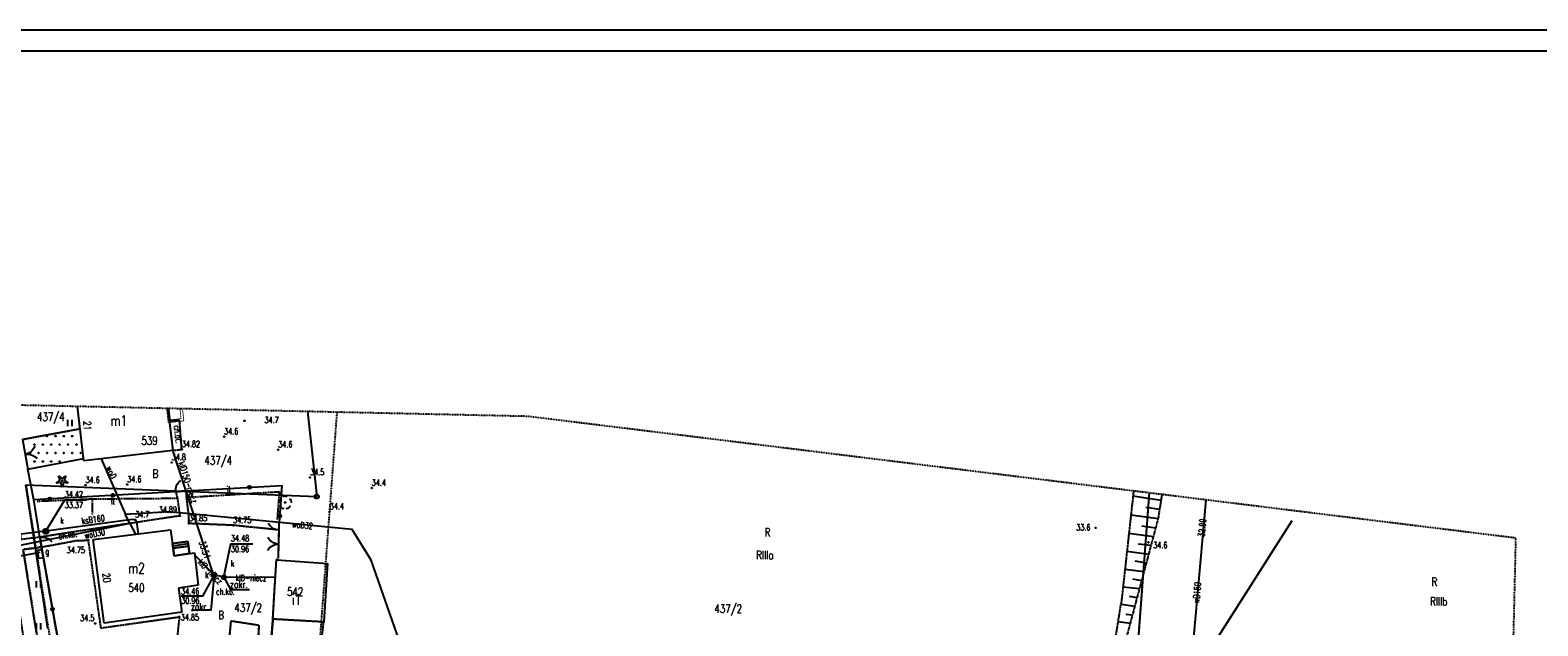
# Model space of a CAD drawing. Header units: millimetres. Extents: x 1427 to 82594, y 2364 to 16149.
# Tile 57 of 58: x 23123 to 26709, y 14734 to 16149. Entities that reach past the tile are written whole.
import ezdxf
from ezdxf.enums import TextEntityAlignment as Align

# ---------------------------------------------------------------- set-up
doc = ezdxf.new("R2010")
doc.units = ezdxf.units.MM
for name, pattern in [('1', [2, 1, -1]), ('2', [1, 0.5, -0.5]), ('423', [2, 1.5, -0.5]), ('9', [1.75, 1.25, -0.5]), ('901', [0])]:
    doc.linetypes.add(name, pattern=pattern)
for name, color, linetype in [('000_Inne__niezydentyfikowane_', 7, 'Continuous'), ('202-punkt_graniczny', 7, 'Continuous'), ('209-oznaczenie_konturu_klasyfik', 7, 'Continuous'), ('210-oznaczenie_konturu_uzytku_g', 7, 'Continuous'), ('211-numer_dzialki_ewidencyjnej', 7, 'Continuous'), ('218-kontur_uzytku_gruntowego', 7, 'Continuous'), ('219-dzialka_ewidencyjna', 7, 'Continuous'), ('238-Punkt_adresowy_budynku', 7, 'Continuous'), ('312-budynek_ewidencyjny', 7, 'Continuous'), ('312-oznaczenie_budynku_ewidency', 7, 'Continuous'), ('352-schody', 7, 'Continuous'), ('582-Numer_w_GESUT-SKPOD', 7, 'Continuous'), ('brama', 7, 'Continuous'), ('chodnik', 7, 'Continuous'), ('chodnik-Atr17', 7, 'Continuous'), ('drzewo_iglaste', 7, 'Continuous'), ('drzewo_lisciaste', 7, 'Continuous'), ('furtka', 7, 'Continuous'), ('inny_obiekt_zagospodarowania_te', 7, 'Continuous'), ('ogrodzenie_trwale', 7, 'Continuous'), ('pikieta_naturalna', 7, 'Continuous'), ('pikieta_naturalna-Atr2', 7, 'Continuous'), ('pikieta_sztuczna', 7, 'Continuous'), ('pikieta_sztuczna-Atr2', 7, 'Continuous'), ('przewod_elektroenergetyczny_pod', 7, 'Continuous'), ('przewod_gazowy', 7, 'Continuous'), ('przewod_kanalizacyjny', 7, 'Continuous'), ('przewod_kanalizacyjny-Atr1', 7, 'Continuous'), ('przewod_wodociagowy', 7, 'Continuous'), ('przewod_wodociagowy-Atr1', 7, 'Continuous'), ('rzedna-Atr2', 7, 'Continuous'), ('rzedna-Atr3', 7, 'Continuous'), ('skarpa_nieumocniona', 7, 'Continuous'), ('studnia_kanalizacyjna', 7, 'Continuous'), ('szafa_gazowa_lub_kontener', 7, 'Continuous'), ('szafa_gazowa_lub_kontener-Atr17', 7, 'Continuous'), ('taras', 7, 'Continuous'), ('trawnik', 7, 'Continuous'), ('wjazd_do_poziemia', 7, 'Continuous'), ('wlaz_do_komory_lub_kanalu_-_okr', 7, 'Continuous'), ('Zakres', 7, 'Continuous')]:
    doc.layers.add(name, color=color, linetype=linetype)
doc.styles.add('STYL_ARIAL', font='simplex', dxfattribs={"width": 0.75, "oblique": 0.1})

# ---------------------------------------------------------------- blocks, each defined once
blk = doc.blocks.new('202')
at = {"color": 0}
blk.add_circle((0, 0), 0.25, dxfattribs=at)
blk = doc.blocks.new('US22')
at = {"color": 7}
blk.add_polyline3d([(0, 0.25, 0), (0.1352, 0.2103, 0), (0.2274, 0.1039, 0), (0.2475, -0.0356, 0), (0.1889, -0.1637, 0), (0.0704, -0.2399, 0), (-0.0704, -0.2399, 0), (-0.1889, -0.1637, 0), (-0.2475, -0.0356, 0), (-0.2274, 0.1039, 0), (-0.1352, 0.2103, 0), (0, 0.25, 0)], dxfattribs=at)
blk = doc.blocks.new('PW02')
at = {"color": 7}
blk.add_polyline3d([(0.045, 0, 0), (0.0318, -0.0318, 0), (0, -0.045, 0), (-0.0318, -0.0318, 0), (-0.045, 0, 0), (-0.0318, 0.0318, 0), (0, 0.045, 0), (0.0318, 0.0318, 0), (0.045, 0, 0)], dxfattribs=at)
blk = doc.blocks.new('OK02')
at = {"color": 7}
for points in [[(-0.75, 1.299, 0), (-0.4963, 1.1147, 0), (-0.2865, 0.8817, 0), (-0.1297, 0.6101, 0), (-0.0328, 0.3119, 0), (0, 0, 0)], [(0, 0, 0), (0.0328, 0.3119, 0), (0.1297, 0.6101, 0), (0.2865, 0.8817, 0), (0.4963, 1.1147, 0), (0.75, 1.299, 0)]]:
    blk.add_polyline3d(points, dxfattribs=at)
blk = doc.blocks.new('OK04')
at = {"color": 7}
blk.add_polyline3d([(0, 0.001, 0), (0.0328, 0.3129, 0), (0.1297, 0.6111, 0), (0.2865, 0.8827, 0), (0.4963, 1.1157, 0), (0.75, 1.3, 0)], dxfattribs=at)
blk = doc.blocks.new('PW01')
at = {"color": 7}
blk.add_polyline3d([(0.045, 0, 0), (0.0318, -0.0318, 0), (0, -0.045, 0), (-0.0318, -0.0318, 0), (-0.045, 0, 0), (-0.0318, 0.0318, 0), (0, 0.045, 0), (0.0318, 0.0318, 0), (0.045, 0, 0)], dxfattribs=at)
blk = doc.blocks.new('TU04')
at = {"color": 7}
for points in [[(0, 0, 0), (0, 0.75, 0)], [(0.5, 0, 0), (0.5, 0.75, 0)]]:
    blk.add_polyline3d(points, dxfattribs=at)
blk = doc.blocks.new('921')
at = {"color": 0}
for p, q in [((-0.7, -0.25), (-0.25, 0.1)), ((-0.25, 0.1), (-0.45, 0.6)), ((-0.45, 0.6), (0, 0.25)), ((0, 0.25), (0.45, 0.6)), ((0.45, 0.6), (0.25, 0.1)), ((0.25, 0.1), (0.7, -0.25)), ((-0.15, -0.2), (-0.7, -0.25)), ((0, -0.75), (-0.15, -0.2)), ((0.15, -0.2), (0, -0.75)), ((0.7, -0.25), (0.15, -0.2))]:
    blk.add_line(p, q, dxfattribs=at)
blk.add_circle((0, 0), 0.05, dxfattribs=at)
blk = doc.blocks.new('504')
at = {"color": 0}
blk.add_lwpolyline([(0.5, 0.25), (0.5, -0.25), (-0.5, -0.25), (-0.5, 0.25)], close=True, dxfattribs=at)
blk = doc.blocks.new('922')
at = {"color": 0}
blk.add_circle((0, 0), 0.05, dxfattribs=at)
for centre, radius, start, end in [((-0.35, 0.1), 0.4, 119.84816, 203.51949), ((0, 0.35), 0.4, 50.114, 129.886), ((0.35, 0.1), 0.4, 336.88451, 60.15184), ((-0.2, -0.3), 0.4, 187.477, 278.47884), ((0.2, -0.275), 0.425, 262.64593, 349.62892)]:
    blk.add_arc(centre, radius, start, end, dxfattribs=at)

msp = doc.modelspace()

# ---------------------------------------------------------------- linework, layer by layer
for p, q in [((28917.848, 16149.368), (20917.848, 16149.368)), ((28867.848, 16099.368), (20967.848, 16099.368))]:
    msp.add_line(p, q)
at = {"layer": '000_Inne__niezydentyfikowane_', "color": 7}
for points in [[(25813.347, 15031.873, 0), (25745.947, 15042.273, 0)], [(25806.547, 14988.073, 0), (25740.947, 14996.473, 0)], [(25809.947, 15009.873, 0), (25776.747, 15015.073, 0)], [(25794.851, 14945.105, 0), (25736.147, 14953.073, 0)], [(25800.443, 14966.061, 0), (25767.347, 14970.473, 0)], [(25789.323, 14924.401, 0), (25758.377, 14928.179, 0)], [(25783.625, 14903.055, 0), (25731.547, 14910.273, 0)], [(25778.113, 14882.405, 0), (25751.071, 14887.169, 0)], [(25772.609, 14861.787, 0), (25726.747, 14867.873, 0)], [(25761.881, 14821.597, 0), (25722.147, 14825.873, 0)], [(25767.023, 14840.863, 0), (25745.611, 14844.511, 0)], [(25750.611, 14779.379, 0), (25717.547, 14784.473, 0)], [(25756.283, 14800.625, 0), (25737.597, 14803.599, 0)], [(25739.939, 14739.403, 0), (25710.865, 14743.469, 0)], [(25745.169, 14758.995, 0), (25729.185, 14761.027, 0)]]:
    msp.add_polyline3d(points, dxfattribs=at)
at = {"layer": '218-kontur_uzytku_gruntowego', "color": 3, "linetype": '2'}
for points in [[(23800.147, 14532.873, 0), (23853.323, 15241.463, 0)], [(23113.147, 15068.673, 0), (23189.347, 14580.073, 0)], [(25784.357, 15049.659, 0), (25728.347, 14309.073, 0)]]:
    msp.add_polyline3d(points, dxfattribs=at)
at = {"layer": '219-dzialka_ewidencyjna', "color": 7}
for points in [[(23782.739, 15243.017, 0), (23804.747, 15041.073, 0)], [(23165.547, 14727.073, 0), (23113.147, 15068.673, 0)], [(23113.147, 15068.673, 0), (23804.747, 15041.073, 0)], [(25784.405, 15049.655, 0), (25728.747, 14309.673, 0)]]:
    msp.add_polyline3d(points, dxfattribs=at)
at = {"layer": '312-budynek_ewidencyjny', "color": 7}
for points in [[(23250.947, 15125.873, 0), (23235.849, 15255.051, 0)], [(23450.589, 15250.325, 0), (23462.147, 15150.673, 0)], [(23462.147, 15150.673, 0), (23250.947, 15125.873, 0)], [(23273.147, 14938.673, 0), (23456.947, 14961.873, 0)], [(23456.947, 14961.873, 0), (23465.547, 14900.073, 0)], [(23299.347, 14740.273, 0), (23273.147, 14938.673, 0)], [(23465.547, 14900.073, 0), (23513.747, 14906.873, 0)], [(23513.747, 14906.873, 0), (23522.947, 14830.273, 0)], [(23704.547, 14817.673, 0), (23708.947, 14890.473, 0)], [(23708.947, 14890.473, 0), (23830.547, 14882.273, 0)], [(23830.547, 14882.273, 0), (23821.347, 14742.873, 0)], [(23522.947, 14830.273, 0), (23476.347, 14823.073, 0)], [(23476.347, 14823.073, 0), (23484.147, 14766.473, 0)], [(23700.547, 14749.673, 0), (23704.547, 14817.673, 0)], [(23484.147, 14766.473, 0), (23299.347, 14740.273, 0)], [(23596.947, 14702.473, 0), (23601.147, 14745.673, 0)], [(23601.147, 14745.673, 0), (23667.347, 14735.473, 0)], [(23821.347, 14742.873, 0), (23700.547, 14749.673, 0)], [(23667.347, 14735.473, 0), (23663.347, 14672.873, 0)]]:
    msp.add_polyline3d(points, dxfattribs=at)
at = {"layer": '352-schody', "color": 7}
for points in [[(23461.347, 14929.273, 0), (23498.147, 14934.073, 0), (23499.547, 14923.473, 0), (23462.947, 14918.273, 0), (23461.347, 14929.273, 0)], [(23461.347, 14929.273, 0), (23498.147, 14934.073, 0), (23499.547, 14923.473, 0), (23462.947, 14918.273, 0), (23461.347, 14929.273, 0)], [(23461.347, 14929.273, 0), (23462.947, 14918.273, 0), (23499.547, 14923.473, 0), (23498.147, 14934.073, 0), (23461.347, 14929.273, 0)], [(23461.347, 14929.273, 0), (23462.947, 14918.273, 0), (23499.547, 14923.473, 0), (23498.147, 14934.073, 0), (23461.347, 14929.273, 0)], [(23462.127, 14923.893, 0), (23498.767, 14929.433, 0)], [(23462.127, 14923.893, 0), (23498.767, 14929.433, 0)], [(23462.947, 14918.273, 0), (23499.547, 14923.473, 0), (23502.347, 14905.273, 0), (23465.547, 14900.073, 0), (23462.947, 14918.273, 0)], [(23462.947, 14918.273, 0), (23499.547, 14923.473, 0), (23502.347, 14905.273, 0), (23465.547, 14900.073, 0), (23462.947, 14918.273, 0)], [(23462.947, 14918.273, 0), (23465.547, 14900.073, 0), (23502.347, 14905.273, 0), (23499.547, 14923.473, 0), (23462.947, 14918.273, 0)], [(23462.947, 14918.273, 0), (23465.547, 14900.073, 0), (23502.347, 14905.273, 0), (23499.547, 14923.473, 0), (23462.947, 14918.273, 0)]]:
    msp.add_polyline3d(points, dxfattribs=at)
at = {"layer": '582-Numer_w_GESUT-SKPOD', "color": 34}
for points in [[(23560.747, 14854.873, 0), (23552.747, 14771.073, 0), (23507.487, 14771.073, 0)], [(23583.947, 14849.073, 0), (23599.947, 14819.873, 0), (23645.207, 14819.873, 0)]]:
    msp.add_polyline3d(points, dxfattribs=at)
at = {"layer": 'brama', "color": 7}
msp.add_polyline3d([(23713.547, 14894.473, 0), (23715.147, 14961.473, 0)], dxfattribs=at)
at = {"layer": 'chodnik', "color": 7, "linetype": '423'}
for points in [[(23478.547, 15222.673, 0), (23454.147, 15219.873, 0), (23462.147, 15150.673, 0), (23483.747, 15153.073, 0), (23478.547, 15222.673, 0)], [(23259.147, 13979.873, 0), (23206.147, 14298.873, 0), (23142.547, 14693.073, 0), (23134.547, 14740.273, 0), (23106.547, 14915.273, 0), (23150.147, 14921.073, 0), (23146.547, 14944.473, 0), (23102.147, 14938.873, 0), (23077.947, 15101.073, 0), (23046.547, 15095.273, 0), (23103.347, 14728.473, 0), (23173.347, 14287.273, 0), (23225.547, 13974.273, 0), (23240.547, 13939.873, 0), (23273.947, 13895.273, 0), (23310.747, 13930.673, 0), (23259.147, 13979.873, 0)], [(23695.747, 14691.673, 0), (23700.547, 14749.673, 0), (23704.547, 14817.673, 0), (23708.947, 14890.473, 0), (23713.547, 14894.473, 0), (23715.147, 14961.473, 0), (23605.747, 14972.673, 0), (23500.947, 14976.873, 0), (23500.347, 14997.273, 0), (23495.347, 15039.073, 0), (23495.347, 15054.673, 0), (23469.347, 15051.873, 0), (23473.347, 15037.073, 0), (23478.947, 14995.073, 0), (23235.747, 14958.273, 0), (23146.547, 14944.473, 0)], [(23146.547, 14944.473, 0), (23150.147, 14921.073, 0), (23231.947, 14936.273, 0), (23260.947, 14937.273, 0), (23290.947, 14728.673, 0), (23477.947, 14755.073, 0), (23473.147, 14710.673, 0)], [(23596.947, 14702.473, 0), (23601.147, 14745.673, 0), (23667.347, 14735.473, 0), (23663.347, 14672.873, 0)], [(23700.547, 14749.673, 0), (23695.747, 14691.673, 0), (23692.947, 14669.873, 0), (23763.547, 14662.673, 0), (23769.747, 14697.873, 0), (23815.747, 14694.273, 0), (23821.347, 14742.873, 0), (23700.547, 14749.673, 0)]]:
    msp.add_polyline3d(points, dxfattribs=at)
at = {"layer": 'furtka', "color": 7}
for points in [[(23469.347, 15051.873, 0), (23495.347, 15054.673, 0)], [(23715.147, 14961.473, 0), (23715.547, 14979.473, 0)], [(23146.547, 14944.473, 0), (23150.147, 14921.073, 0)]]:
    msp.add_polyline3d(points, dxfattribs=at)
at = {"layer": 'inny_obiekt_zagospodarowania_te', "color": 7, "linetype": '1'}
for points in [[(23139.547, 15030.073, 0), (23270.547, 15035.473, 0), (23473.347, 15037.073, 0)], [(23270.547, 15035.473, 0), (23270.547, 14997.673, 0)], [(23495.347, 15039.073, 0), (23715.347, 15052.673, 0), (23710.547, 14985.473, 0)]]:
    msp.add_polyline3d(points, dxfattribs=at)
at = {"layer": 'ogrodzenie_trwale', "color": 7, "linetype": '901'}
for points in [[(23131.947, 15033.473, 0), (23117.547, 15106.073, 0)], [(23495.347, 15054.673, 0), (23721.747, 15067.473, 0), (23715.547, 14979.473, 0)], [(23469.347, 15051.873, 0), (23131.947, 15033.473, 0)], [(23146.547, 14944.473, 0), (23131.947, 15033.473, 0)], [(23150.147, 14921.073, 0), (23189.547, 14697.073, 0), (23207.747, 14587.073, 0), (23395.547, 14594.073, 0)]]:
    msp.add_polyline3d(points, dxfattribs=at)
at = {"layer": 'ogrodzenie_trwale', "color": 7}
for centre, radius in [((23645.107, 15063.141), 3.5), ((23645.107, 15063.141), 3.15), ((23645.107, 15063.141), 2.8), ((23645.107, 15063.141), 2.45), ((23645.107, 15063.141), 2.1), ((23645.107, 15063.141), 1.75), ((23645.107, 15063.141), 1.4), ((23645.107, 15063.141), 1.05), ((23645.107, 15063.141), 0.7), ((23169.793, 15035.537), 3.5), ((23169.793, 15035.537), 3.15), ((23169.793, 15035.537), 2.8), ((23169.793, 15035.537), 2.45), ((23169.793, 15035.537), 2.1), ((23169.793, 15035.537), 1.75), ((23169.793, 15035.537), 1.4), ((23169.793, 15035.537), 1.05), ((23169.793, 15035.537), 0.7), ((23319.569, 15043.705), 3.5), ((23319.569, 15043.705), 3.15), ((23319.569, 15043.705), 2.8), ((23319.569, 15043.705), 2.45), ((23319.569, 15043.705), 2.1), ((23319.569, 15043.705), 1.75), ((23319.569, 15043.705), 1.4), ((23319.569, 15043.705), 1.05), ((23319.569, 15043.705), 0.7), ((23716.599, 14994.415), 3.5), ((23716.599, 14994.415), 3.15), ((23716.599, 14994.415), 2.8), ((23716.599, 14994.415), 2.45), ((23716.599, 14994.415), 2.1), ((23716.599, 14994.415), 1.75), ((23716.599, 14994.415), 1.4), ((23716.599, 14994.415), 1.05), ((23716.599, 14994.415), 0.7), ((23176.133, 14773.341), 3.5), ((23176.133, 14773.341), 3.15), ((23176.133, 14773.341), 2.8), ((23176.133, 14773.341), 2.45), ((23176.133, 14773.341), 2.1), ((23176.133, 14773.341), 1.75), ((23176.133, 14773.341), 1.4), ((23176.133, 14773.341), 1.05), ((23176.133, 14773.341), 0.7)]:
    msp.add_circle(centre, radius, dxfattribs=at)
at = {"layer": 'przewod_elektroenergetyczny_pod', "color": 1}
msp.add_polyline3d([(25473.825, 13961.521, 0), (26124.147, 14984.473, 0)], dxfattribs=at)
at = {"layer": 'przewod_gazowy', "color": 40}
msp.add_polyline3d([(22880.547, 14863.873, 0), (22885.947, 14864.273, 0), (23109.147, 14901.673, 0), (23146.747, 14908.673, 0)], dxfattribs=at)
at = {"layer": 'przewod_kanalizacyjny', "color": 34}
for points in [[(23560.747, 14854.873, 0), (23555.347, 14867.873, 0), (23462.147, 15150.673, 0)], [(23160.347, 14958.473, 0), (23047.747, 14945.473, 0)], [(23380.547, 14952.273, 0), (23376.547, 14980.873, 0), (23372.747, 14985.673, 0), (23366.147, 14986.673, 0), (23160.347, 14958.473, 0)], [(23560.747, 14854.873, 0), (23514.147, 14902.873, 0)], [(23706.347, 14848.673, 0), (23583.947, 14849.073, 0), (23560.747, 14854.873, 0)]]:
    msp.add_polyline3d(points, dxfattribs=at)
at = {"layer": 'przewod_wodociagowy', "color": 5}
for points in [[(23291.747, 15130.673, 0), (23349.947, 14998.273, 0)], [(25919.427, 15033.033, 0), (25881.547, 14607.673, 0), (25935.747, 14578.273, 0), (26389.147, 14295.673, 0), (26544.747, 14174.673, 0), (26635.527, 14058.239, 0)], [(24036.547, 14597.873, 0), (24028.547, 14620.673, 0), (23934.347, 14889.473, 0), (23889.347, 14962.873, 0), (23453.947, 15004.673, 0), (23349.947, 14998.273, 0)], [(23360.547, 14976.873, 0), (23349.947, 14998.273, 0)], [(23360.547, 14976.873, 0), (23059.347, 14917.073, 0)], [(23360.547, 14976.873, 0), (23373.347, 14951.273, 0)]]:
    msp.add_polyline3d(points, dxfattribs=at)
at = {"layer": 'rzedna-Atr2', "color": 7}
for points in [[(23160.347, 14958.473, 0), (23205.347, 15033.473, 0), (23257.367, 15033.473, 0)], [(23583.947, 14849.073, 0), (23600.747, 14928.873, 0), (23652.767, 14928.873, 0)], [(23560.747, 14854.873, 0), (23533.347, 14804.073, 0), (23481.967, 14804.073, 0)]]:
    msp.add_polyline3d(points, dxfattribs=at)
at = {"layer": 'skarpa_nieumocniona', "color": 7, "linetype": '9'}
for points in [[(25747.325, 15054.219, 0), (25717.947, 14787.673, 0)], [(25806.747, 14989.673, 0), (25815.401, 15045.839, 0)], [(25731.587, 14708.113, 0), (25806.747, 14989.673, 0)], [(25705.247, 14708.393, 0), (25717.947, 14787.673, 0)]]:
    msp.add_polyline3d(points, dxfattribs=at)
at = {"layer": 'studnia_kanalizacyjna', "color": 34}
msp.add_polyline3d([(23155.747, 14954.273, 0), (23154.947, 14955.273, 0), (23154.547, 14956.473, 0), (23154.147, 14957.873, 0), (23154.147, 14959.073, 0), (23154.347, 14960.273, 0), (23154.947, 14961.473, 0), (23155.747, 14962.673, 0), (23156.747, 14963.473, 0), (23157.747, 14964.073, 0), (23158.947, 14964.473, 0), (23160.347, 14964.673, 0), (23161.547, 14964.473, 0), (23162.747, 14964.073, 0), (23163.947, 14963.473, 0), (23164.947, 14962.673, 0), (23165.747, 14961.673, 0), (23166.147, 14960.473, 0), (23166.547, 14959.073, 0), (23166.547, 14957.873, 0), (23166.347, 14956.673, 0), (23165.747, 14955.473, 0), (23164.947, 14954.273, 0), (23163.947, 14953.473, 0), (23162.947, 14952.873, 0), (23161.747, 14952.473, 0), (23160.347, 14952.273, 0), (23159.147, 14952.473, 0), (23157.947, 14952.873, 0), (23156.747, 14953.473, 0), (23155.747, 14954.273, 0)], dxfattribs=at)
at = {"layer": 'taras', "color": 7, "const_width": 1.8}
for points in [[(23451.511, 15216.549), (23447.645, 15249.981)], [(23456.783, 15223.197), (23453.605, 15250.669)], [(23479.453, 15249.293), (23482.035, 15226.111)], [(23485.417, 15249.957), (23488.659, 15220.835)], [(23488.659, 15220.835), (23451.511, 15216.549)], [(23482.035, 15226.111), (23456.783, 15223.197)]]:
    msp.add_lwpolyline(points, dxfattribs=at)
at = {"layer": 'trawnik', "color": 7, "linetype": '2'}
for points in [[(23104.947, 15176.673, 0), (23104.947, 15176.673, 0), (23241.947, 15202.073, 0), (23235.753, 15255.053, 0)], [(23150.147, 14921.073, 0), (23106.547, 14915.273, 0), (23134.547, 14740.273, 0), (23142.547, 14693.073, 0), (23189.547, 14697.073, 0), (23150.147, 14921.073, 0)]]:
    msp.add_polyline3d(points, dxfattribs=at)
at = {"layer": 'wjazd_do_poziemia', "color": 7}
msp.add_polyline3d([(23250.347, 15131.073, 0), (23241.947, 15202.073, 0), (23104.947, 15176.673, 0), (23117.547, 15106.073, 0), (23250.347, 15131.073, 0)], dxfattribs=at)
at = {"layer": 'Zakres', "color": 5, "linetype": '2'}
msp.add_polyline3d([(26636.611, 14103.445, 0), (26656.747, 14942.273, 0), (25919.427, 15033.033, 0), (25815.401, 15045.839, 0), (25784.405, 15049.655, 0), (25784.357, 15049.659, 0), (25747.325, 15054.219, 0), (24361.657, 15224.787, 0), (24307.347, 15231.473, 0), (23853.323, 15241.463, 0), (23782.739, 15243.017, 0), (23482.435, 15249.625, 0), (23450.589, 15250.325, 0), (23450.625, 15250.325, 0), (23235.849, 15255.051, 0), (23235.753, 15255.053, 0), (23092.299, 15258.209, 0)], dxfattribs=at)

# ---------------------------------------------------------------- block references
at = {"layer": '202-punkt_graniczny', "color": 7, "xscale": 20, "yscale": 20, "zscale": 20}
msp.add_blockref('202', (23804.747, 15041.073), dxfattribs=at)
at = {"layer": 'brama', "color": 7, "xscale": 20, "yscale": 20, "zscale": 20}
for p, rotation in [((23111.247, 15141.373), 280.11907), ((23714.347, 14927.973), 88.63084000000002)]:
    msp.add_blockref('OK02', p, dxfattribs=dict(at, rotation=rotation))
at = {"layer": 'drzewo_iglaste', "color": 3, "xscale": 20, "yscale": 20, "zscale": 20}
msp.add_blockref('921', (23199.347, 15078.073), dxfattribs=at)
at = {"layer": 'drzewo_lisciaste', "color": 3, "xscale": 20, "yscale": 20, "zscale": 20}
msp.add_blockref('922', (23729.347, 15026.873), dxfattribs=at)
at = {"layer": 'furtka', "color": 7, "xscale": 20, "yscale": 20, "zscale": 20}
for p, rotation in [((23469.347, 15051.873), 6.147840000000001), ((23715.147, 14961.473), 88.72824), ((23146.547, 14944.473), 278.74397)]:
    msp.add_blockref('OK04', p, dxfattribs=dict(at, rotation=rotation))
at = {"layer": 'pikieta_naturalna', "color": 7, "xscale": 20, "yscale": 20, "zscale": 20}
for p in [(23633.147, 15221.073), (23584.347, 15183.273), (23713.147, 15152.273), (23459.747, 15121.873), (23254.947, 15067.873), (23353.947, 15069.473), (23788.747, 15086.273), (23935.547, 15061.273), (23835.547, 15005.273), (23372.747, 14985.673), (25657.147, 14966.873), (25782.547, 14932.273), (23277.747, 14739.273)]:
    msp.add_blockref('PW01', p, dxfattribs=at)
at = {"layer": 'pikieta_sztuczna', "color": 7, "xscale": 20, "yscale": 20, "zscale": 20}
for p in [(23483.747, 15153.073), (23478.947, 14995.073), (23500.947, 14976.873), (23605.747, 14972.673), (23260.947, 14937.273), (23477.947, 14755.073)]:
    msp.add_blockref('PW01', p, dxfattribs=at)
at = {"layer": 'szafa_gazowa_lub_kontener', "color": 52, "xscale": 20, "yscale": 20, "zscale": 20, "rotation": 279.98729}
msp.add_blockref('504', (23147.347, 14904.673), dxfattribs=at)
at = {"layer": 'trawnik', "color": 7, "xscale": 20, "yscale": 20, "zscale": 20}
for p in [(23212.727, 15208.653), (23138.527, 14825.053), (23138.527, 14725.053)]:
    msp.add_blockref('TU04', p, dxfattribs=at)
at = {"layer": 'wjazd_do_poziemia', "color": 7, "xscale": 20, "yscale": 20, "zscale": 20}
for p in [(23163.307, 15184.433), (23183.307, 15184.433), (23203.307, 15184.433), (23223.307, 15184.433), (23123.307, 15144.433), (23133.307, 15164.433), (23143.307, 15144.433), (23153.307, 15164.433), (23163.307, 15144.433), (23173.307, 15164.433), (23183.307, 15144.433), (23193.307, 15164.433), (23203.307, 15144.433), (23213.307, 15164.433), (23223.307, 15144.433), (23233.307, 15164.433), (23243.307, 15144.433), (23133.307, 15124.433), (23153.307, 15124.433), (23173.307, 15124.433), (23193.307, 15124.433)]:
    msp.add_blockref('PW02', p, dxfattribs=at)
at = {"layer": 'wlaz_do_komory_lub_kanalu_-_okr', "color": 7, "xscale": 20, "yscale": 20, "zscale": 20}
for p in [(23160.347, 14958.473), (23560.747, 14854.873), (23583.947, 14849.073)]:
    msp.add_blockref('US22', p, dxfattribs=at)

# ---------------------------------------------------------------- texts
at = {"layer": '209-oznaczenie_konturu_klasyfik', "color": 3, "style": 'STYL_ARIAL', "width": 0.75}
for s, p in [('RIIIa', (24849.779, 14911.875)), ('RIIIb', (26452.519, 14801.711))]:
    msp.add_text(s, height=20, dxfattribs=at).set_placement(p, align=Align.TOP_LEFT)
at = {"layer": '210-oznaczenie_konturu_uzytku_g', "color": 3, "style": 'STYL_ARIAL', "width": 0.75}
for s, p in [('B', (23414.135, 15079.645)), ('R', (24869.991, 14940.029)), ('R', (26455.907, 14822.367)), ('B', (23570.565, 14743.437))]:
    msp.add_text(s, height=20, dxfattribs=at).set_placement(p, align=Align.BOTTOM_LEFT)
at = {"layer": '211-numer_dzialki_ewidencyjnej', "color": 7, "style": 'STYL_ARIAL', "width": 0.75}
for s, p in [('437/4', (23139.473, 15240.447)), ('437/4', (23537.687, 15136.683)), ('437/2', (23608.867, 14786.879)), ('437/2', (24750.571, 14784.545))]:
    msp.add_text(s, height=20, dxfattribs=at).set_placement(p, align=Align.TOP_LEFT)
at = {"layer": '238-Punkt_adresowy_budynku', "color": 7, "style": 'STYL_ARIAL', "width": 0.75}
for s, rotation, p in [('21', 273.238, (23244.959, 15208.381)), ('20', 277.524, (23291.311, 14846.201))]:
    msp.add_text(s, height=17.5, rotation=rotation, dxfattribs=at).set_placement(p, align=Align.BOTTOM_CENTER)
at = {"layer": '312-oznaczenie_budynku_ewidency', "color": 7, "style": 'STYL_ARIAL', "width": 0.75}
msp.add_text('m1', height=25, dxfattribs=at).set_placement((23334.025, 15221.297), align=Align.MIDDLE_CENTER)
for s, height, p in [('539', 20, (23387.863, 15183.933)), ('m2', 25, (23356.147, 14883.423)), ('540', 20, (23356.747, 14834.273)), ('542', 20, (23734.147, 14825.073))]:
    msp.add_text(s, height=height, dxfattribs=at).set_placement(p, align=Align.TOP_LEFT)
msp.add_text('i1', height=25, dxfattribs=at).set_placement((23756.747, 14776.461), align=Align.BOTTOM_CENTER)
at = {"layer": '582-Numer_w_GESUT-SKPOD', "color": 34, "style": 'STYL_ARIAL', "width": 0.75}
for p in [(23598.217, 14818.565), (23505.065, 14764.921)]:
    msp.add_text('zakr.', height=17.5, dxfattribs=at).set_placement(p, align=Align.BOTTOM_LEFT)
at = {"layer": 'chodnik-Atr17', "color": 7, "style": 'STYL_ARIAL', "width": 0.75}
for s, rotation, p in [('ch.bt.', 277.242, (23460.173, 15208.579)), ('ch.kb.', 8.403, (23192.225, 14934.697))]:
    msp.add_text(s, height=15, rotation=rotation, dxfattribs=at).set_placement(p, align=Align.BOTTOM_LEFT)
msp.add_text('ch.kb.', height=15, dxfattribs=at).set_placement((23564.947, 14802.907), align=Align.BOTTOM_LEFT)
at = {"layer": 'inny_obiekt_zagospodarowania_te', "color": 7, "style": 'STYL_ARIAL', "width": 0.75}
for rotation, p in [(3.537, (23591.295, 15045.905)), (0.451, (23315.189, 15017.943))]:
    msp.add_text('it', height=15, rotation=rotation, dxfattribs=at).set_placement(p, align=Align.BOTTOM_LEFT)
at = {"layer": 'pikieta_naturalna-Atr2', "color": 7, "style": 'STYL_ARIAL', "width": 0.75}
for s, p in [('34.6', (23584.347, 15184.107)), ('34.7', (23680.347, 15210.907)), ('34.6', (23713.147, 15153.107)), ('34.8', (23459.747, 15122.707)), ('34.5', (23788.747, 15087.107)), ('34.6', (23254.947, 15068.707)), ('34.6', (23353.947, 15070.307)), ('34.4', (23935.547, 15062.107)), ('34.4', (23835.547, 15006.107)), ('34.7', (23372.747, 14986.507)), ('33.6', (25610.907, 14955.755)), ('34.6', (25794.059, 14913.541))]:
    msp.add_text(s, height=15, dxfattribs=at).set_placement(p, align=Align.BOTTOM_LEFT)
msp.add_text('34.5', height=15, dxfattribs=at).set_placement((23258.947, 14740.507), align=Align.BOTTOM_CENTER)
at = {"layer": 'pikieta_sztuczna-Atr2', "color": 7, "style": 'STYL_ARIAL', "width": 0.75}
for s, p in [('34.82', (23483.747, 15153.907)), ('34.85', (23500.947, 14977.707)), ('34.75', (23605.747, 14973.507)), ('34.75', (23210.205, 14901.653))]:
    msp.add_text(s, height=15, dxfattribs=at).set_placement(p, align=Align.BOTTOM_LEFT)
for s, p in [('34.89', (23450.547, 14997.707)), ('34.85', (23502.947, 14742.107))]:
    msp.add_text(s, height=15, dxfattribs=at).set_placement(p, align=Align.BOTTOM_CENTER)
at = {"layer": 'przewod_kanalizacyjny-Atr1', "color": 34, "style": 'STYL_ARIAL', "width": 0.75}
for s, rotation, p in [('klD150-niecz', 288.24, (23482.409, 15123.049)), ('ksB160', 7.802, (23245.559, 14982.759)), ('klD-niecz', 314.13, (23526.249, 14888.603)), ('klD-niecz', 359.848, (23611.743, 14847.823))]:
    msp.add_text(s, height=15, rotation=rotation, dxfattribs=at).set_placement(p, align=Align.MIDDLE_LEFT)
at = {"layer": 'przewod_wodociagowy-Atr1', "color": 5, "style": 'STYL_ARIAL', "width": 0.75}
for s, rotation, p in [('woD', 293.737, (23310.167, 15111.713)), ('woD30', 11.229, (23252.623, 14947.797)), ('woD32', 354.516, (23746.227, 14975.429)), ('wD150', 85.3381, (25895.957, 14787.995))]:
    msp.add_text(s, height=15, rotation=rotation, dxfattribs=at).set_placement(p, align=Align.MIDDLE_LEFT)
at = {"layer": 'rzedna-Atr2', "color": 34, "style": 'STYL_ARIAL', "width": 0.75}
for s, p in [('34.42', (23205.347, 15034.467)), ('34.48', (23600.747, 14929.867)), ('34.46', (23481.967, 14803.663))]:
    msp.add_text(s, height=15, dxfattribs=at).set_placement(p, align=Align.BOTTOM_LEFT)
at = {"layer": 'rzedna-Atr2', "color": 5, "style": 'STYL_ARIAL', "width": 0.75}
msp.add_text('32.99', height=15, rotation=84.911, dxfattribs=at).set_placement((25920.471, 14944.335), align=Align.BOTTOM_LEFT)
at = {"layer": 'rzedna-Atr2', "color": 34, "style": 'STYL_ARIAL', "width": 0.75}
msp.add_text('33.51', height=15, rotation=288.24, dxfattribs=at).set_placement((23531.759, 14935.081), align=Align.MIDDLE_LEFT)
at = {"layer": 'rzedna-Atr3', "color": 34, "style": 'STYL_ARIAL', "width": 0.75}
for s, p in [('33.37', (23205.347, 15008.967)), ('30.96', (23600.747, 14904.347)), ('30.96', (23482.659, 14781.623))]:
    msp.add_text(s, height=15, dxfattribs=at).set_placement(p, align=Align.BOTTOM_LEFT)
at = {"layer": 'szafa_gazowa_lub_kontener-Atr17', "color": 40, "style": 'STYL_ARIAL', "width": 0.75}
msp.add_text('g', height=15, dxfattribs=at).set_placement((23158.939, 14898.707), align=Align.BOTTOM_LEFT)
at = {"layer": 'wlaz_do_komory_lub_kanalu_-_okr', "color": 7, "style": 'STYL_ARIAL', "width": 0.75}
for p in [(23194.747, 14972.107), (23599.947, 14870.107), (23539.147, 14842.507)]:
    msp.add_text('k', height=15, dxfattribs=at).set_placement(p, align=Align.BOTTOM_LEFT)

doc.saveas('drawing.dxf')
